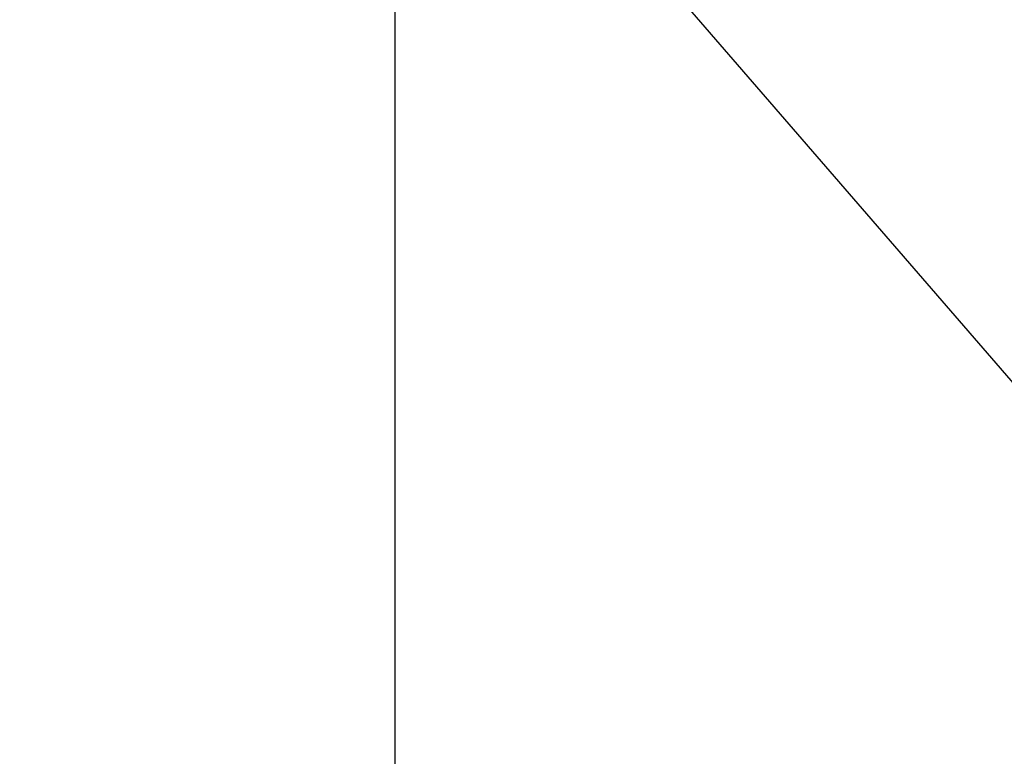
# Model space of a CAD drawing. Extents: x -89225 to 110569, y 13360 to 87647.
# Tile 58 of 256: x 6672 to 7921, y 62809 to 63744. Entities that reach past the tile are written whole.
import ezdxf

# ---------------------------------------------------------------- set-up
doc = ezdxf.new("R2010")
doc.units = 0
doc.layers.add('4', color=4, linetype='Continuous', lineweight=25)
for name, color, linetype in [('Beluchtingstank', 253, 'Continuous'), ('Iv-Lines 035', 4, 'Continuous'), ('Iv-Lines 035 @ 100', 4, 'Continuous')]:
    doc.layers.add(name, color=color, linetype=linetype)
doc.styles.add('ISO', font='ISO.SHX')

# ---------------------------------------------------------------- blocks, each defined once
blk = doc.blocks.new('*U80')
blk.add_lwpolyline([(-7.441, -8.604), (0, 0)])
at = {"style": 'ISO'}
blk.add_attdef('NUMMER', (3.146, -0.835), '', height=1.8, dxfattribs=at)
blk = doc.blocks.new('*U553')
at = {"layer": 'Iv-Lines 035 @ 100', "xscale": -100, "yscale": 100, "zscale": 100, "rotation": 180}
blk.add_blockref('*U80', (8022.6, 63178.2), dxfattribs=at)

msp = doc.modelspace()

# ---------------------------------------------------------------- linework, layer by layer
at = {"layer": '4', "ltscale": 0.5}
msp.add_line((7148.2, 54909.4), (7148.2, 84803.7), dxfattribs=at)
at = {"layer": 'Beluchtingstank', "lineweight": 9, "ltscale": 0.01}
for centre, radius, start in [((8275.9, 64263.1), 6774.8, 109.79902), ((8275.9, 64263.5), 6574.8, 108.57865), ((8275.9, 64263.1), 6475.2, 107.94251)]:
    msp.add_arc(centre, radius, start, 270, dxfattribs=at)

# ---------------------------------------------------------------- block references
at = {"layer": 'Iv-Lines 035'}
msp.add_blockref('*U553', (0, 0), dxfattribs=at)

doc.saveas('drawing.dxf')
